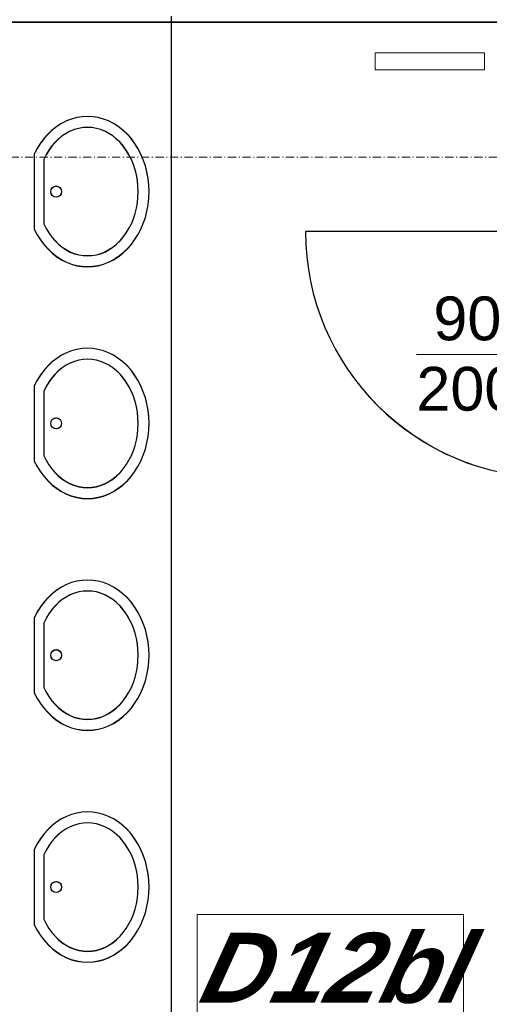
# Model space of a CAD drawing. Header units: millimetres. Extents: x -8642 to 28269, y -6609 to 3701.
# Tile 57 of 256: x 138 to 310, y -4373 to -4013. Entities that reach past the tile are written whole.
import ezdxf
from ezdxf.enums import TextEntityAlignment as Align

# ---------------------------------------------------------------- set-up
doc = ezdxf.new("R2010")
doc.units = ezdxf.units.MM
doc.header["$LTSCALE"] = 1000
doc.header["$MEASUREMENT"] = 0
for name, pattern in [('rzut 1 pietra$0$ArchiTECH.PC 5. Line Type', [0.0053, 0.003, -0.001, 0.0003, -0.001]), ('rzut 1 pietra$0$ArchiTECH.PC Solid Line Type', [0]), ('SUFIT_1 PIETRO$0$ArchiTECH.PC Solid Line Type', [0])]:
    doc.linetypes.add(name, pattern=pattern)
doc.layers.add('IS_ARCH', color=254, linetype='Continuous', lineweight=18)
doc.layers.add('SUFIT_1 PIETRO$0$INWENTARYZACJA', color=254, linetype='Continuous')
doc.layers.add('SUFIT_1 PIETRO$0$Kalka 1', color=254, linetype='Continuous')
doc.styles.add('rzut 1 pietra$0$ArchiTECHStyle1', font='arial.ttf', dxfattribs={"height": 0.16})
doc.styles.add('rzut 1 pietra$0$ArchiTECHStyle4', font='arialbi.ttf', dxfattribs={"oblique": 15, "height": 0.256})

msp = doc.modelspace()

# ---------------------------------------------------------------- linework, layer by layer
at = {"layer": 'IS_ARCH', "linetype": 'rzut 1 pietra$0$ArchiTECH.PC Solid Line Type'}
for p, q in [((193.27, -4011.72), (193.27, -4390.46)), ((-745.12, -4013.69), (728.45, -4013.83)), ((267.82, -4025.08), (267.82, -4031.38)), ((307.82, -4025.08), (267.82, -4025.08)), ((267.82, -4025.08), (267.82, -4031.38)), ((307.82, -4025.08), (267.82, -4025.08)), ((307.82, -4031.38), (307.82, -4025.08)), ((307.82, -4031.38), (307.82, -4025.08)), ((267.82, -4031.38), (307.82, -4031.38)), ((267.82, -4031.38), (307.82, -4031.38)), ((160.68, -4048.4), (158.74, -4048.71)), ((162.65, -4048.29), (160.68, -4048.4)), ((164.61, -4048.4), (162.65, -4048.29)), ((166.55, -4048.71), (164.61, -4048.4)), ((151.4, -4051.98), (149.74, -4053.27)), ((153.14, -4050.87), (151.4, -4051.98)), ((154.95, -4049.95), (153.14, -4050.87)), ((156.82, -4049.23), (154.95, -4049.95)), ((158.74, -4048.71), (156.82, -4049.23)), ((168.47, -4049.23), (166.55, -4048.71)), ((170.34, -4049.95), (168.47, -4049.23)), ((172.15, -4050.87), (170.34, -4049.95)), ((173.9, -4051.98), (172.15, -4050.87)), ((175.55, -4053.27), (173.9, -4051.98)), ((148.18, -4054.73), (146.74, -4056.35)), ((149.74, -4053.27), (148.18, -4054.73)), ((153.4, -4055.44), (152.03, -4056.54)), ((154.83, -4054.49), (153.4, -4055.44)), ((156.32, -4053.71), (154.83, -4054.49)), ((157.86, -4053.09), (156.32, -4053.71)), ((159.43, -4052.65), (157.86, -4053.09)), ((161.03, -4052.38), (159.43, -4052.65)), ((162.65, -4052.29), (161.03, -4052.38)), ((164.26, -4052.38), (162.65, -4052.29)), ((165.86, -4052.65), (164.26, -4052.38)), ((167.43, -4053.09), (165.86, -4052.65)), ((168.97, -4053.71), (167.43, -4053.09)), ((170.46, -4054.49), (168.97, -4053.71)), ((171.9, -4055.44), (170.46, -4054.49)), ((173.26, -4056.54), (171.9, -4055.44)), ((177.11, -4054.73), (175.55, -4053.27)), ((178.56, -4056.35), (177.11, -4054.73)), ((145.41, -4058.12), (144.21, -4060.02)), ((146.74, -4056.35), (145.41, -4058.12)), ((149.56, -4059.18), (148.47, -4060.69)), ((150.75, -4057.79), (149.56, -4059.18)), ((152.03, -4056.54), (150.75, -4057.79)), ((174.54, -4057.79), (173.26, -4056.54)), ((175.73, -4059.18), (174.54, -4057.79)), ((176.82, -4060.69), (175.73, -4059.18)), ((179.88, -4058.12), (178.56, -4056.35)), ((181.08, -4060.02), (179.88, -4058.12)), ((144.21, -4060.02), (143.16, -4062.04)), ((143.16, -4062.04), (143.16, -4089.54)), ((147.49, -4062.31), (146.62, -4064.04)), ((148.47, -4060.69), (147.49, -4062.31)), ((177.8, -4062.31), (176.82, -4060.69)), ((178.67, -4064.04), (177.8, -4062.31)), ((182.13, -4062.04), (181.08, -4060.02)), ((183.04, -4064.17), (182.13, -4062.04)), ((146.62, -4064.04), (146.62, -4087.54)), ((179.41, -4065.86), (178.67, -4064.04)), ((180.03, -4067.75), (179.41, -4065.86)), ((183.79, -4066.39), (183.04, -4064.17)), ((184.38, -4068.67), (183.79, -4066.39)), ((180.52, -4069.71), (180.03, -4067.75)), ((180.86, -4071.71), (180.52, -4069.71)), ((184.8, -4071.02), (184.38, -4068.67)), ((181.08, -4073.74), (180.86, -4071.71)), ((185.06, -4073.4), (184.8, -4071.02)), ((185.15, -4075.79), (185.06, -4073.4)), ((181.15, -4075.79), (181.08, -4073.74)), ((181.08, -4077.84), (181.15, -4075.79)), ((185.06, -4078.19), (185.15, -4075.79)), ((180.52, -4081.87), (180.86, -4079.87)), ((180.86, -4079.87), (181.08, -4077.84)), ((184.38, -4082.91), (184.8, -4080.57)), ((184.8, -4080.57), (185.06, -4078.19)), ((179.41, -4085.72), (180.03, -4083.83)), ((180.03, -4083.83), (180.52, -4081.87)), ((183.79, -4085.2), (184.38, -4082.91)), ((146.62, -4087.54), (147.49, -4089.27)), ((146.62, -4087.54), (146.62, -4087.54)), ((177.8, -4089.27), (178.67, -4087.54)), ((178.67, -4087.54), (179.41, -4085.72)), ((182.13, -4089.54), (183.04, -4087.41)), ((183.04, -4087.41), (183.79, -4085.2)), ((143.16, -4089.54), (144.21, -4091.57)), ((143.16, -4089.54), (143.16, -4089.54)), ((144.21, -4091.57), (145.41, -4093.47)), ((147.49, -4089.27), (148.47, -4090.9)), ((148.47, -4090.9), (149.56, -4092.41)), ((175.73, -4092.41), (176.82, -4090.9)), ((176.82, -4090.9), (177.8, -4089.27)), ((179.88, -4093.47), (181.08, -4091.57)), ((181.08, -4091.57), (182.13, -4089.54)), ((332.39, -4090.42), (242.39, -4090.42)), ((145.41, -4093.47), (146.74, -4095.24)), ((149.56, -4092.41), (150.75, -4093.79)), ((150.75, -4093.79), (152.03, -4095.04)), ((152.03, -4095.04), (153.4, -4096.14)), ((171.9, -4096.14), (173.26, -4095.04)), ((173.26, -4095.04), (174.54, -4093.79)), ((174.54, -4093.79), (175.73, -4092.41)), ((178.56, -4095.24), (179.88, -4093.47)), ((146.74, -4095.24), (148.18, -4096.86)), ((148.18, -4096.86), (149.74, -4098.32)), ((149.74, -4098.32), (151.4, -4099.61)), ((153.4, -4096.14), (154.83, -4097.09)), ((154.83, -4097.09), (156.32, -4097.87)), ((156.32, -4097.87), (157.86, -4098.49)), ((157.86, -4098.49), (159.43, -4098.94)), ((165.86, -4098.94), (167.43, -4098.49)), ((167.43, -4098.49), (168.97, -4097.87)), ((168.97, -4097.87), (170.46, -4097.09)), ((170.46, -4097.09), (171.9, -4096.14)), ((173.9, -4099.61), (175.55, -4098.32)), ((175.55, -4098.32), (177.11, -4096.86)), ((177.11, -4096.86), (178.56, -4095.24)), ((151.4, -4099.61), (153.14, -4100.72)), ((153.14, -4100.72), (154.95, -4101.63)), ((154.95, -4101.63), (156.82, -4102.36)), ((156.82, -4102.36), (158.74, -4102.87)), ((159.43, -4098.94), (161.03, -4099.2)), ((161.03, -4099.2), (162.65, -4099.29)), ((162.65, -4099.29), (164.26, -4099.2)), ((164.26, -4099.2), (165.86, -4098.94)), ((166.55, -4102.87), (168.47, -4102.36)), ((168.47, -4102.36), (170.34, -4101.63)), ((170.34, -4101.63), (172.15, -4100.72)), ((172.15, -4100.72), (173.9, -4099.61)), ((158.74, -4102.87), (160.68, -4103.19)), ((160.68, -4103.19), (162.65, -4103.29)), ((162.65, -4103.29), (164.61, -4103.19)), ((164.61, -4103.19), (166.55, -4102.87)), ((154.95, -4134.75), (153.14, -4135.67)), ((156.82, -4134.03), (154.95, -4134.75)), ((158.74, -4133.51), (156.82, -4134.03)), ((160.68, -4133.2), (158.74, -4133.51)), ((162.65, -4133.09), (160.68, -4133.2)), ((164.61, -4133.2), (162.65, -4133.09)), ((166.55, -4133.51), (164.61, -4133.2)), ((168.47, -4134.03), (166.55, -4133.51)), ((170.34, -4134.75), (168.47, -4134.03)), ((172.15, -4135.67), (170.34, -4134.75)), ((149.74, -4138.06), (148.18, -4139.53)), ((151.4, -4136.78), (149.74, -4138.06)), ((153.14, -4135.67), (151.4, -4136.78)), ((157.86, -4137.89), (156.32, -4138.51)), ((159.43, -4137.45), (157.86, -4137.89)), ((161.03, -4137.18), (159.43, -4137.45)), ((162.65, -4137.09), (161.03, -4137.18)), ((164.26, -4137.18), (162.65, -4137.09)), ((165.86, -4137.45), (164.26, -4137.18)), ((167.43, -4137.89), (165.86, -4137.45)), ((168.97, -4138.51), (167.43, -4137.89)), ((173.9, -4136.78), (172.15, -4135.67)), ((175.55, -4138.06), (173.9, -4136.78)), ((177.11, -4139.53), (175.55, -4138.06)), ((388.94, -4135.42), (282.94, -4135.42)), ((146.74, -4141.15), (145.41, -4142.91)), ((148.18, -4139.53), (146.74, -4141.15)), ((152.03, -4141.34), (150.75, -4142.59)), ((153.4, -4140.24), (152.03, -4141.34)), ((154.83, -4139.29), (153.4, -4140.24)), ((156.32, -4138.51), (154.83, -4139.29)), ((170.46, -4139.29), (168.97, -4138.51)), ((171.9, -4140.24), (170.46, -4139.29)), ((173.26, -4141.34), (171.9, -4140.24)), ((174.54, -4142.59), (173.26, -4141.34)), ((178.56, -4141.15), (177.11, -4139.53)), ((179.88, -4142.91), (178.56, -4141.15)), ((144.21, -4144.82), (143.16, -4146.84)), ((145.41, -4142.91), (144.21, -4144.82)), ((148.47, -4145.49), (147.49, -4147.11)), ((149.56, -4143.97), (148.47, -4145.49)), ((150.75, -4142.59), (149.56, -4143.97)), ((175.73, -4143.97), (174.54, -4142.59)), ((176.82, -4145.49), (175.73, -4143.97)), ((177.8, -4147.11), (176.82, -4145.49)), ((181.08, -4144.82), (179.88, -4142.91)), ((182.13, -4146.84), (181.08, -4144.82)), ((143.16, -4146.84), (143.16, -4174.34)), ((147.49, -4147.11), (146.62, -4148.84)), ((146.62, -4148.84), (146.62, -4172.34)), ((178.67, -4148.84), (177.8, -4147.11)), ((179.41, -4150.66), (178.67, -4148.84)), ((183.04, -4148.97), (182.13, -4146.84)), ((183.79, -4151.19), (183.04, -4148.97)), ((180.03, -4152.55), (179.41, -4150.66)), ((180.52, -4154.51), (180.03, -4152.55)), ((184.38, -4153.47), (183.79, -4151.19)), ((180.86, -4156.51), (180.52, -4154.51)), ((184.8, -4155.82), (184.38, -4153.47)), ((185.06, -4158.19), (184.8, -4155.82)), ((181.08, -4158.54), (180.86, -4156.51)), ((181.15, -4160.59), (181.08, -4158.54)), ((185.15, -4160.59), (185.06, -4158.19)), ((180.86, -4164.67), (181.08, -4162.64)), ((181.08, -4162.64), (181.15, -4160.59)), ((184.8, -4165.37), (185.06, -4162.99)), ((185.06, -4162.99), (185.15, -4160.59)), ((180.03, -4168.63), (180.52, -4166.67)), ((180.52, -4166.67), (180.86, -4164.67)), ((184.38, -4167.71), (184.8, -4165.37)), ((178.67, -4172.34), (179.41, -4170.52)), ((179.41, -4170.52), (180.03, -4168.63)), ((183.04, -4172.21), (183.79, -4170)), ((183.79, -4170), (184.38, -4167.71)), ((143.16, -4174.34), (144.21, -4176.36)), ((143.16, -4174.34), (143.16, -4174.34)), ((146.62, -4172.34), (147.49, -4174.07)), ((146.62, -4172.34), (146.62, -4172.34)), ((147.49, -4174.07), (148.47, -4175.7)), ((176.82, -4175.7), (177.8, -4174.07)), ((177.8, -4174.07), (178.67, -4172.34)), ((181.08, -4176.36), (182.13, -4174.34)), ((182.13, -4174.34), (183.04, -4172.21)), ((144.21, -4176.36), (145.41, -4178.27)), ((148.47, -4175.7), (149.56, -4177.21)), ((149.56, -4177.21), (150.75, -4178.59)), ((174.54, -4178.59), (175.73, -4177.21)), ((175.73, -4177.21), (176.82, -4175.7)), ((179.88, -4178.27), (181.08, -4176.36)), ((145.41, -4178.27), (146.74, -4180.04)), ((146.74, -4180.04), (148.18, -4181.66)), ((148.18, -4181.66), (149.74, -4183.12)), ((150.75, -4178.59), (152.03, -4179.84)), ((152.03, -4179.84), (153.4, -4180.94)), ((153.4, -4180.94), (154.83, -4181.89)), ((170.46, -4181.89), (171.9, -4180.94)), ((171.9, -4180.94), (173.26, -4179.84)), ((173.26, -4179.84), (174.54, -4178.59)), ((175.55, -4183.12), (177.11, -4181.66)), ((177.11, -4181.66), (178.56, -4180.04)), ((178.56, -4180.04), (179.88, -4178.27)), ((149.74, -4183.12), (151.4, -4184.41)), ((151.4, -4184.41), (153.14, -4185.52)), ((154.83, -4181.89), (156.32, -4182.67)), ((156.32, -4182.67), (157.86, -4183.29)), ((157.86, -4183.29), (159.43, -4183.73)), ((159.43, -4183.73), (161.03, -4184)), ((161.03, -4184), (162.65, -4184.09)), ((162.65, -4184.09), (164.26, -4184)), ((164.26, -4184), (165.86, -4183.73)), ((165.86, -4183.73), (167.43, -4183.29)), ((167.43, -4183.29), (168.97, -4182.67)), ((168.97, -4182.67), (170.46, -4181.89)), ((172.15, -4185.52), (173.9, -4184.41)), ((173.9, -4184.41), (175.55, -4183.12)), ((153.14, -4185.52), (154.95, -4186.43)), ((154.95, -4186.43), (156.82, -4187.15)), ((156.82, -4187.15), (158.74, -4187.67)), ((158.74, -4187.67), (160.68, -4187.99)), ((160.68, -4187.99), (162.65, -4188.09)), ((162.65, -4188.09), (164.61, -4187.99)), ((164.61, -4187.99), (166.55, -4187.67)), ((166.55, -4187.67), (168.47, -4187.15)), ((168.47, -4187.15), (170.34, -4186.43)), ((170.34, -4186.43), (172.15, -4185.52)), ((153.14, -4220.47), (151.4, -4221.58)), ((154.95, -4219.55), (153.14, -4220.47)), ((156.82, -4218.83), (154.95, -4219.55)), ((158.74, -4218.31), (156.82, -4218.83)), ((160.68, -4218), (158.74, -4218.31)), ((162.65, -4217.89), (160.68, -4218)), ((164.61, -4218), (162.65, -4217.89)), ((166.55, -4218.31), (164.61, -4218)), ((168.47, -4218.83), (166.55, -4218.31)), ((170.34, -4219.55), (168.47, -4218.83)), ((172.15, -4220.47), (170.34, -4219.55)), ((173.9, -4221.58), (172.15, -4220.47)), ((148.18, -4224.33), (146.74, -4225.95)), ((149.74, -4222.87), (148.18, -4224.33)), ((151.4, -4221.58), (149.74, -4222.87)), ((154.83, -4224.09), (153.4, -4225.04)), ((156.32, -4223.31), (154.83, -4224.09)), ((157.86, -4222.69), (156.32, -4223.31)), ((159.43, -4222.25), (157.86, -4222.69)), ((161.03, -4221.98), (159.43, -4222.25)), ((162.65, -4221.89), (161.03, -4221.98)), ((164.26, -4221.98), (162.65, -4221.89)), ((165.86, -4222.25), (164.26, -4221.98)), ((167.43, -4222.69), (165.86, -4222.25)), ((168.97, -4223.31), (167.43, -4222.69)), ((170.46, -4224.09), (168.97, -4223.31)), ((171.9, -4225.04), (170.46, -4224.09)), ((175.55, -4222.87), (173.9, -4221.58)), ((177.11, -4224.33), (175.55, -4222.87)), ((178.56, -4225.95), (177.11, -4224.33)), ((145.41, -4227.72), (144.21, -4229.62)), ((146.74, -4225.95), (145.41, -4227.72)), ((150.75, -4227.39), (149.56, -4228.78)), ((152.03, -4226.14), (150.75, -4227.39)), ((153.4, -4225.04), (152.03, -4226.14)), ((173.26, -4226.14), (171.9, -4225.04)), ((174.54, -4227.39), (173.26, -4226.14)), ((175.73, -4228.78), (174.54, -4227.39)), ((179.88, -4227.72), (178.56, -4225.95)), ((181.08, -4229.62), (179.88, -4227.72)), ((144.21, -4229.62), (143.16, -4231.64)), ((143.16, -4231.64), (143.16, -4259.14)), ((147.49, -4231.91), (146.62, -4233.64)), ((148.47, -4230.29), (147.49, -4231.91)), ((149.56, -4228.78), (148.47, -4230.29)), ((176.82, -4230.29), (175.73, -4228.78)), ((177.8, -4231.91), (176.82, -4230.29)), ((178.67, -4233.64), (177.8, -4231.91)), ((182.13, -4231.64), (181.08, -4229.62)), ((183.04, -4233.77), (182.13, -4231.64)), ((146.62, -4233.64), (146.62, -4257.14)), ((179.41, -4235.46), (178.67, -4233.64)), ((180.03, -4237.35), (179.41, -4235.46)), ((183.79, -4235.99), (183.04, -4233.77)), ((180.52, -4239.31), (180.03, -4237.35)), ((184.38, -4238.27), (183.79, -4235.99)), ((184.8, -4240.62), (184.38, -4238.27)), ((180.86, -4241.31), (180.52, -4239.31)), ((181.08, -4243.34), (180.86, -4241.31)), ((185.06, -4243), (184.8, -4240.62)), ((181.15, -4245.39), (181.08, -4243.34)), ((181.08, -4247.44), (181.15, -4245.39)), ((185.15, -4245.39), (185.06, -4243)), ((185.06, -4247.79), (185.15, -4245.39)), ((180.52, -4251.47), (180.86, -4249.47)), ((180.86, -4249.47), (181.08, -4247.44)), ((184.8, -4250.17), (185.06, -4247.79)), ((179.41, -4255.32), (180.03, -4253.43)), ((180.03, -4253.43), (180.52, -4251.47)), ((183.79, -4254.8), (184.38, -4252.51)), ((184.38, -4252.51), (184.8, -4250.17)), ((146.62, -4257.14), (147.49, -4258.87)), ((146.62, -4257.14), (146.62, -4257.14)), ((177.8, -4258.87), (178.67, -4257.14)), ((178.67, -4257.14), (179.41, -4255.32)), ((182.13, -4259.14), (183.04, -4257.01)), ((183.04, -4257.01), (183.79, -4254.8)), ((143.16, -4259.14), (144.21, -4261.17)), ((143.16, -4259.14), (143.16, -4259.14)), ((147.49, -4258.87), (148.47, -4260.5)), ((148.47, -4260.5), (149.56, -4262.01)), ((175.73, -4262.01), (176.82, -4260.5)), ((176.82, -4260.5), (177.8, -4258.87)), ((181.08, -4261.17), (182.13, -4259.14)), ((144.21, -4261.17), (145.41, -4263.07)), ((145.41, -4263.07), (146.74, -4264.84)), ((149.56, -4262.01), (150.75, -4263.39)), ((150.75, -4263.39), (152.03, -4264.64)), ((173.26, -4264.64), (174.54, -4263.39)), ((174.54, -4263.39), (175.73, -4262.01)), ((178.56, -4264.84), (179.88, -4263.07)), ((179.88, -4263.07), (181.08, -4261.17)), ((146.74, -4264.84), (148.18, -4266.46)), ((148.18, -4266.46), (149.74, -4267.92)), ((149.74, -4267.92), (151.4, -4269.21)), ((152.03, -4264.64), (153.4, -4265.74)), ((153.4, -4265.74), (154.83, -4266.69)), ((154.83, -4266.69), (156.32, -4267.47)), ((156.32, -4267.47), (157.86, -4268.09)), ((157.86, -4268.09), (159.43, -4268.54)), ((165.86, -4268.54), (167.43, -4268.09)), ((167.43, -4268.09), (168.97, -4267.47)), ((168.97, -4267.47), (170.46, -4266.69)), ((170.46, -4266.69), (171.9, -4265.74)), ((171.9, -4265.74), (173.26, -4264.64)), ((173.9, -4269.21), (175.55, -4267.92)), ((175.55, -4267.92), (177.11, -4266.46)), ((177.11, -4266.46), (178.56, -4264.84)), ((151.4, -4269.21), (153.14, -4270.32)), ((153.14, -4270.32), (154.95, -4271.23)), ((154.95, -4271.23), (156.82, -4271.96)), ((159.43, -4268.54), (161.03, -4268.8)), ((161.03, -4268.8), (162.65, -4268.89)), ((162.65, -4268.89), (164.26, -4268.8)), ((164.26, -4268.8), (165.86, -4268.54)), ((168.47, -4271.96), (170.34, -4271.23)), ((170.34, -4271.23), (172.15, -4270.32)), ((172.15, -4270.32), (173.9, -4269.21)), ((156.82, -4271.96), (158.74, -4272.47)), ((158.74, -4272.47), (160.68, -4272.79)), ((160.68, -4272.79), (162.65, -4272.89)), ((162.65, -4272.89), (164.61, -4272.79)), ((164.61, -4272.79), (166.55, -4272.47)), ((166.55, -4272.47), (168.47, -4271.96)), ((156.82, -4303.63), (154.95, -4304.35)), ((158.74, -4303.11), (156.82, -4303.63)), ((160.68, -4302.8), (158.74, -4303.11)), ((162.65, -4302.69), (160.68, -4302.8)), ((164.61, -4302.8), (162.65, -4302.69)), ((166.55, -4303.11), (164.61, -4302.8)), ((168.47, -4303.63), (166.55, -4303.11)), ((170.34, -4304.35), (168.47, -4303.63)), ((149.74, -4307.67), (148.18, -4309.13)), ((151.4, -4306.38), (149.74, -4307.67)), ((153.14, -4305.27), (151.4, -4306.38)), ((154.95, -4304.35), (153.14, -4305.27)), ((157.86, -4307.49), (156.32, -4308.11)), ((159.43, -4307.05), (157.86, -4307.49)), ((161.03, -4306.78), (159.43, -4307.05)), ((162.65, -4306.69), (161.03, -4306.78)), ((164.26, -4306.78), (162.65, -4306.69)), ((165.86, -4307.05), (164.26, -4306.78)), ((167.43, -4307.49), (165.86, -4307.05)), ((168.97, -4308.11), (167.43, -4307.49)), ((172.15, -4305.27), (170.34, -4304.35)), ((173.9, -4306.38), (172.15, -4305.27)), ((175.55, -4307.67), (173.9, -4306.38)), ((177.11, -4309.13), (175.55, -4307.67)), ((146.74, -4310.75), (145.41, -4312.52)), ((148.18, -4309.13), (146.74, -4310.75)), ((152.03, -4310.94), (150.75, -4312.19)), ((153.4, -4309.84), (152.03, -4310.94)), ((154.83, -4308.89), (153.4, -4309.84)), ((156.32, -4308.11), (154.83, -4308.89)), ((170.46, -4308.89), (168.97, -4308.11)), ((171.9, -4309.84), (170.46, -4308.89)), ((173.26, -4310.94), (171.9, -4309.84)), ((174.54, -4312.19), (173.26, -4310.94)), ((178.56, -4310.75), (177.11, -4309.13)), ((179.88, -4312.52), (178.56, -4310.75)), ((144.21, -4314.42), (143.16, -4316.44)), ((145.41, -4312.52), (144.21, -4314.42)), ((149.56, -4313.58), (148.47, -4315.09)), ((150.75, -4312.19), (149.56, -4313.58)), ((175.73, -4313.58), (174.54, -4312.19)), ((176.82, -4315.09), (175.73, -4313.58)), ((181.08, -4314.42), (179.88, -4312.52)), ((182.13, -4316.44), (181.08, -4314.42)), ((143.16, -4316.44), (143.16, -4343.94)), ((147.49, -4316.71), (146.62, -4318.44)), ((146.62, -4318.44), (146.62, -4341.94)), ((148.47, -4315.09), (147.49, -4316.71)), ((177.8, -4316.71), (176.82, -4315.09)), ((178.67, -4318.44), (177.8, -4316.71)), ((179.41, -4320.26), (178.67, -4318.44)), ((183.04, -4318.57), (182.13, -4316.44)), ((180.03, -4322.15), (179.41, -4320.26)), ((183.79, -4320.79), (183.04, -4318.57)), ((184.38, -4323.07), (183.79, -4320.79)), ((180.52, -4324.11), (180.03, -4322.15)), ((180.86, -4326.11), (180.52, -4324.11)), ((184.8, -4325.42), (184.38, -4323.07)), ((185.06, -4327.8), (184.8, -4325.42)), ((181.08, -4328.14), (180.86, -4326.11)), ((181.15, -4330.19), (181.08, -4328.14)), ((185.15, -4330.19), (185.06, -4327.8)), ((180.86, -4334.27), (181.08, -4332.24)), ((181.08, -4332.24), (181.15, -4330.19)), ((184.8, -4334.97), (185.06, -4332.59)), ((185.06, -4332.59), (185.15, -4330.19)), ((180.03, -4338.23), (180.52, -4336.27)), ((180.52, -4336.27), (180.86, -4334.27)), ((184.38, -4337.31), (184.8, -4334.97)), ((178.67, -4341.94), (179.41, -4340.12)), ((179.41, -4340.12), (180.03, -4338.23)), ((183.04, -4341.81), (183.79, -4339.6)), ((183.79, -4339.6), (184.38, -4337.31)), ((146.62, -4341.94), (147.49, -4343.67)), ((146.62, -4341.94), (146.62, -4341.94)), ((147.49, -4343.67), (148.47, -4345.3)), ((176.82, -4345.3), (177.8, -4343.67)), ((177.8, -4343.67), (178.67, -4341.94)), ((182.13, -4343.94), (183.04, -4341.81)), ((202.69, -4380.29), (202.69, -4340.29)), ((202.69, -4340.29), (300.21, -4340.29)), ((300.21, -4340.29), (300.21, -4380.29)), ((143.16, -4343.94), (144.21, -4345.97)), ((143.16, -4343.94), (143.16, -4343.94)), ((144.21, -4345.97), (145.41, -4347.87)), ((148.47, -4345.3), (149.56, -4346.81)), ((149.56, -4346.81), (150.75, -4348.19)), ((174.54, -4348.19), (175.73, -4346.81)), ((175.73, -4346.81), (176.82, -4345.3)), ((179.88, -4347.87), (181.08, -4345.97)), ((181.08, -4345.97), (182.13, -4343.94)), ((145.41, -4347.87), (146.74, -4349.64)), ((146.74, -4349.64), (148.18, -4351.26)), ((150.75, -4348.19), (152.03, -4349.44)), ((152.03, -4349.44), (153.4, -4350.54)), ((153.4, -4350.54), (154.83, -4351.49)), ((170.46, -4351.49), (171.9, -4350.54)), ((171.9, -4350.54), (173.26, -4349.44)), ((173.26, -4349.44), (174.54, -4348.19)), ((177.11, -4351.26), (178.56, -4349.64)), ((178.56, -4349.64), (179.88, -4347.87)), ((148.18, -4351.26), (149.74, -4352.72)), ((149.74, -4352.72), (151.4, -4354.01)), ((151.4, -4354.01), (153.14, -4355.12)), ((154.83, -4351.49), (156.32, -4352.27)), ((156.32, -4352.27), (157.86, -4352.89)), ((157.86, -4352.89), (159.43, -4353.34)), ((159.43, -4353.34), (161.03, -4353.6)), ((161.03, -4353.6), (162.65, -4353.69)), ((162.65, -4353.69), (164.26, -4353.6)), ((164.26, -4353.6), (165.86, -4353.34)), ((165.86, -4353.34), (167.43, -4352.89)), ((167.43, -4352.89), (168.97, -4352.27)), ((168.97, -4352.27), (170.46, -4351.49)), ((172.15, -4355.12), (173.9, -4354.01)), ((173.9, -4354.01), (175.55, -4352.72)), ((175.55, -4352.72), (177.11, -4351.26)), ((153.14, -4355.12), (154.95, -4356.03)), ((154.95, -4356.03), (156.82, -4356.76)), ((156.82, -4356.76), (158.74, -4357.27)), ((158.74, -4357.27), (160.68, -4357.59)), ((160.68, -4357.59), (162.65, -4357.69)), ((162.65, -4357.69), (164.61, -4357.59)), ((164.61, -4357.59), (166.55, -4357.27)), ((166.55, -4357.27), (168.47, -4356.76)), ((168.47, -4356.76), (170.34, -4356.03)), ((170.34, -4356.03), (172.15, -4355.12))]:
    msp.add_line(p, q, dxfattribs=at)
at = {"layer": 'IS_ARCH', "linetype": 'rzut 1 pietra$0$ArchiTECH.PC 5. Line Type'}
for q in [(2865.34, -4063.51), (8802.36, -4064.08)]:
    msp.add_line((-3575.49, -4062.89), q, dxfattribs=at)
at = {"layer": 'IS_ARCH', "linetype": 'rzut 1 pietra$0$ArchiTECH.PC Solid Line Type'}
for centre in [(151.16, -4075.79), (151.16, -4160.59), (151.16, -4245.39), (151.16, -4330.19)]:
    msp.add_circle(centre, 2, dxfattribs=at)
msp.add_arc((332.39, -4090.42), 90, 180, 270, dxfattribs=at)
at = {"layer": 'SUFIT_1 PIETRO$0$INWENTARYZACJA', "linetype": 'SUFIT_1 PIETRO$0$ArchiTECH.PC Solid Line Type'}
for p, q in [((162.65, -4048.38), (160.68, -4048.48)), ((164.61, -4048.48), (162.65, -4048.38)), ((153.14, -4050.95), (151.4, -4052.06)), ((154.95, -4050.03), (153.14, -4050.95)), ((156.82, -4049.31), (154.95, -4050.03)), ((158.74, -4048.79), (156.82, -4049.31)), ((160.68, -4048.48), (158.74, -4048.79)), ((166.55, -4048.79), (164.61, -4048.48)), ((168.47, -4049.31), (166.55, -4048.79)), ((170.34, -4050.03), (168.47, -4049.31)), ((172.15, -4050.95), (170.34, -4050.03)), ((173.9, -4052.06), (172.15, -4050.95)), ((148.18, -4054.81), (146.74, -4056.43)), ((149.74, -4053.35), (148.18, -4054.81)), ((151.4, -4052.06), (149.74, -4053.35)), ((153.4, -4055.52), (152.03, -4056.63)), ((154.83, -4054.58), (153.4, -4055.52)), ((156.32, -4053.79), (154.83, -4054.58)), ((157.86, -4053.18), (156.32, -4053.79)), ((159.43, -4052.73), (157.86, -4053.18)), ((161.03, -4052.47), (159.43, -4052.73)), ((162.65, -4052.38), (161.03, -4052.47)), ((164.26, -4052.47), (162.65, -4052.38)), ((165.86, -4052.73), (164.26, -4052.47)), ((167.43, -4053.18), (165.86, -4052.73)), ((168.97, -4053.79), (167.43, -4053.18)), ((170.46, -4054.58), (168.97, -4053.79)), ((171.9, -4055.52), (170.46, -4054.58)), ((173.26, -4056.63), (171.9, -4055.52)), ((175.55, -4053.35), (173.9, -4052.06)), ((177.11, -4054.81), (175.55, -4053.35)), ((178.56, -4056.43), (177.11, -4054.81)), ((145.41, -4058.2), (144.21, -4060.1)), ((146.74, -4056.43), (145.41, -4058.2)), ((150.75, -4057.87), (149.56, -4059.26)), ((152.03, -4056.63), (150.75, -4057.87)), ((174.54, -4057.87), (173.26, -4056.63)), ((175.73, -4059.26), (174.54, -4057.87)), ((179.88, -4058.2), (178.56, -4056.43)), ((181.08, -4060.1), (179.88, -4058.2)), ((144.21, -4060.1), (143.16, -4062.13)), ((143.16, -4062.13), (143.16, -4089.63)), ((147.49, -4062.4), (146.62, -4064.13)), ((148.47, -4060.77), (147.49, -4062.4)), ((149.56, -4059.26), (148.47, -4060.77)), ((176.82, -4060.77), (175.73, -4059.26)), ((177.8, -4062.4), (176.82, -4060.77)), ((178.67, -4064.13), (177.8, -4062.4)), ((182.13, -4062.13), (181.08, -4060.1)), ((183.04, -4064.25), (182.13, -4062.13)), ((146.62, -4064.13), (146.62, -4087.63)), ((179.41, -4065.94), (178.67, -4064.13)), ((180.03, -4067.84), (179.41, -4065.94)), ((183.79, -4066.47), (183.04, -4064.25)), ((180.52, -4069.79), (180.03, -4067.84)), ((180.86, -4071.8), (180.52, -4069.79)), ((184.38, -4068.76), (183.79, -4066.47)), ((184.8, -4071.1), (184.38, -4068.76)), ((181.08, -4073.83), (180.86, -4071.8)), ((185.06, -4073.48), (184.8, -4071.1)), ((185.15, -4075.88), (185.06, -4073.48)), ((181.15, -4075.88), (181.08, -4073.83)), ((181.08, -4077.92), (181.15, -4075.88)), ((185.06, -4078.27), (185.15, -4075.88)), ((180.52, -4081.96), (180.86, -4079.96)), ((180.86, -4079.96), (181.08, -4077.92)), ((184.38, -4082.99), (184.8, -4080.65)), ((184.8, -4080.65), (185.06, -4078.27)), ((179.41, -4085.81), (180.03, -4083.91)), ((180.03, -4083.91), (180.52, -4081.96)), ((183.79, -4085.28), (184.38, -4082.99)), ((146.62, -4087.63), (147.49, -4089.35)), ((146.62, -4087.63), (146.62, -4087.63)), ((177.8, -4089.35), (178.67, -4087.63)), ((178.67, -4087.63), (179.41, -4085.81)), ((182.13, -4089.63), (183.04, -4087.5)), ((183.04, -4087.5), (183.79, -4085.28)), ((143.16, -4089.63), (144.21, -4091.65)), ((143.16, -4089.63), (143.16, -4089.63)), ((147.49, -4089.35), (148.47, -4090.98)), ((148.47, -4090.98), (149.56, -4092.49)), ((175.73, -4092.49), (176.82, -4090.98)), ((176.82, -4090.98), (177.8, -4089.35)), ((181.08, -4091.65), (182.13, -4089.63)), ((332.39, -4090.5), (242.39, -4090.5)), ((144.21, -4091.65), (145.41, -4093.55)), ((145.41, -4093.55), (146.74, -4095.32)), ((149.56, -4092.49), (150.75, -4093.88)), ((150.75, -4093.88), (152.03, -4095.13)), ((152.03, -4095.13), (153.4, -4096.23)), ((171.9, -4096.23), (173.26, -4095.13)), ((173.26, -4095.13), (174.54, -4093.88)), ((174.54, -4093.88), (175.73, -4092.49)), ((178.56, -4095.32), (179.88, -4093.55)), ((179.88, -4093.55), (181.08, -4091.65)), ((146.74, -4095.32), (148.18, -4096.94)), ((148.18, -4096.94), (149.74, -4098.4)), ((149.74, -4098.4), (151.4, -4099.69)), ((153.4, -4096.23), (154.83, -4097.17)), ((154.83, -4097.17), (156.32, -4097.96)), ((156.32, -4097.96), (157.86, -4098.58)), ((157.86, -4098.58), (159.43, -4099.02)), ((165.86, -4099.02), (167.43, -4098.58)), ((167.43, -4098.58), (168.97, -4097.96)), ((168.97, -4097.96), (170.46, -4097.17)), ((170.46, -4097.17), (171.9, -4096.23)), ((173.9, -4099.69), (175.55, -4098.4)), ((175.55, -4098.4), (177.11, -4096.94)), ((177.11, -4096.94), (178.56, -4095.32)), ((151.4, -4099.69), (153.14, -4100.8)), ((153.14, -4100.8), (154.95, -4101.72)), ((154.95, -4101.72), (156.82, -4102.44)), ((159.43, -4099.02), (161.03, -4099.29)), ((161.03, -4099.29), (162.65, -4099.38)), ((162.65, -4099.38), (164.26, -4099.29)), ((164.26, -4099.29), (165.86, -4099.02)), ((168.47, -4102.44), (170.34, -4101.72)), ((170.34, -4101.72), (172.15, -4100.8)), ((172.15, -4100.8), (173.9, -4099.69)), ((156.82, -4102.44), (158.74, -4102.96)), ((158.74, -4102.96), (160.68, -4103.27)), ((160.68, -4103.27), (162.65, -4103.38)), ((162.65, -4103.38), (164.61, -4103.27)), ((164.61, -4103.27), (166.55, -4102.96)), ((166.55, -4102.96), (168.47, -4102.44)), ((154.95, -4134.83), (153.14, -4135.75)), ((156.82, -4134.11), (154.95, -4134.83)), ((158.74, -4133.59), (156.82, -4134.11)), ((160.68, -4133.28), (158.74, -4133.59)), ((162.65, -4133.18), (160.68, -4133.28)), ((164.61, -4133.28), (162.65, -4133.18)), ((166.55, -4133.59), (164.61, -4133.28)), ((168.47, -4134.11), (166.55, -4133.59)), ((170.34, -4134.83), (168.47, -4134.11)), ((172.15, -4135.75), (170.34, -4134.83)), ((149.74, -4138.15), (148.18, -4139.61)), ((151.4, -4136.86), (149.74, -4138.15)), ((153.14, -4135.75), (151.4, -4136.86)), ((157.86, -4137.98), (156.32, -4138.59)), ((159.43, -4137.53), (157.86, -4137.98)), ((161.03, -4137.26), (159.43, -4137.53)), ((162.65, -4137.18), (161.03, -4137.26)), ((164.26, -4137.26), (162.65, -4137.18)), ((165.86, -4137.53), (164.26, -4137.26)), ((167.43, -4137.98), (165.86, -4137.53)), ((168.97, -4138.59), (167.43, -4137.98)), ((173.9, -4136.86), (172.15, -4135.75)), ((175.55, -4138.15), (173.9, -4136.86)), ((177.11, -4139.61), (175.55, -4138.15)), ((146.74, -4141.23), (145.41, -4143)), ((148.18, -4139.61), (146.74, -4141.23)), ((152.03, -4141.43), (150.75, -4142.67)), ((153.4, -4140.32), (152.03, -4141.43)), ((154.83, -4139.38), (153.4, -4140.32)), ((156.32, -4138.59), (154.83, -4139.38)), ((170.46, -4139.38), (168.97, -4138.59)), ((171.9, -4140.32), (170.46, -4139.38)), ((173.26, -4141.43), (171.9, -4140.32)), ((174.54, -4142.67), (173.26, -4141.43)), ((178.56, -4141.23), (177.11, -4139.61)), ((179.88, -4143), (178.56, -4141.23)), ((144.21, -4144.9), (143.16, -4146.93)), ((145.41, -4143), (144.21, -4144.9)), ((148.47, -4145.57), (147.49, -4147.2)), ((149.56, -4144.06), (148.47, -4145.57)), ((150.75, -4142.67), (149.56, -4144.06)), ((175.73, -4144.06), (174.54, -4142.67)), ((176.82, -4145.57), (175.73, -4144.06)), ((177.8, -4147.2), (176.82, -4145.57)), ((181.08, -4144.9), (179.88, -4143)), ((182.13, -4146.93), (181.08, -4144.9)), ((143.16, -4146.93), (143.16, -4174.43)), ((147.49, -4147.2), (146.62, -4148.93)), ((146.62, -4148.93), (146.62, -4172.43)), ((178.67, -4148.93), (177.8, -4147.2)), ((179.41, -4150.74), (178.67, -4148.93)), ((183.04, -4149.05), (182.13, -4146.93)), ((183.79, -4151.27), (183.04, -4149.05)), ((180.03, -4152.64), (179.41, -4150.74)), ((180.52, -4154.59), (180.03, -4152.64)), ((184.38, -4153.56), (183.79, -4151.27)), ((180.86, -4156.59), (180.52, -4154.59)), ((184.8, -4155.9), (184.38, -4153.56)), ((185.06, -4158.28), (184.8, -4155.9)), ((181.08, -4158.63), (180.86, -4156.59)), ((181.15, -4160.68), (181.08, -4158.63)), ((185.15, -4160.68), (185.06, -4158.28)), ((180.86, -4164.76), (181.08, -4162.72)), ((181.08, -4162.72), (181.15, -4160.68)), ((184.8, -4165.45), (185.06, -4163.07)), ((185.06, -4163.07), (185.15, -4160.68)), ((180.03, -4168.71), (180.52, -4166.76)), ((180.52, -4166.76), (180.86, -4164.76)), ((184.38, -4167.79), (184.8, -4165.45)), ((178.67, -4172.43), (179.41, -4170.61)), ((179.41, -4170.61), (180.03, -4168.71)), ((183.04, -4172.3), (183.79, -4170.08)), ((183.79, -4170.08), (184.38, -4167.79)), ((143.16, -4174.43), (144.21, -4176.45)), ((143.16, -4174.43), (143.16, -4174.43)), ((146.62, -4172.43), (147.49, -4174.15)), ((146.62, -4172.43), (146.62, -4172.43)), ((147.49, -4174.15), (148.47, -4175.78)), ((176.82, -4175.78), (177.8, -4174.15)), ((177.8, -4174.15), (178.67, -4172.43)), ((181.08, -4176.45), (182.13, -4174.43)), ((182.13, -4174.43), (183.04, -4172.3)), ((144.21, -4176.45), (145.41, -4178.35)), ((148.47, -4175.78), (149.56, -4177.29)), ((149.56, -4177.29), (150.75, -4178.68)), ((174.54, -4178.68), (175.73, -4177.29)), ((175.73, -4177.29), (176.82, -4175.78)), ((179.88, -4178.35), (181.08, -4176.45)), ((145.41, -4178.35), (146.74, -4180.12)), ((146.74, -4180.12), (148.18, -4181.74)), ((150.75, -4178.68), (152.03, -4179.93)), ((152.03, -4179.93), (153.4, -4181.03)), ((153.4, -4181.03), (154.83, -4181.97)), ((170.46, -4181.97), (171.9, -4181.03)), ((171.9, -4181.03), (173.26, -4179.93)), ((173.26, -4179.93), (174.54, -4178.68)), ((177.11, -4181.74), (178.56, -4180.12)), ((178.56, -4180.12), (179.88, -4178.35)), ((148.18, -4181.74), (149.74, -4183.2)), ((149.74, -4183.2), (151.4, -4184.49)), ((151.4, -4184.49), (153.14, -4185.6)), ((154.83, -4181.97), (156.32, -4182.76)), ((156.32, -4182.76), (157.86, -4183.37)), ((157.86, -4183.37), (159.43, -4183.82)), ((159.43, -4183.82), (161.03, -4184.09)), ((161.03, -4184.09), (162.65, -4184.18)), ((162.65, -4184.18), (164.26, -4184.09)), ((164.26, -4184.09), (165.86, -4183.82)), ((165.86, -4183.82), (167.43, -4183.37)), ((167.43, -4183.37), (168.97, -4182.76)), ((168.97, -4182.76), (170.46, -4181.97)), ((172.15, -4185.6), (173.9, -4184.49)), ((173.9, -4184.49), (175.55, -4183.2)), ((175.55, -4183.2), (177.11, -4181.74)), ((153.14, -4185.6), (154.95, -4186.52)), ((154.95, -4186.52), (156.82, -4187.24)), ((156.82, -4187.24), (158.74, -4187.76)), ((158.74, -4187.76), (160.68, -4188.07)), ((160.68, -4188.07), (162.65, -4188.18)), ((162.65, -4188.18), (164.61, -4188.07)), ((164.61, -4188.07), (166.55, -4187.76)), ((166.55, -4187.76), (168.47, -4187.24)), ((168.47, -4187.24), (170.34, -4186.52)), ((170.34, -4186.52), (172.15, -4185.6)), ((153.14, -4220.55), (151.4, -4221.66)), ((154.95, -4219.63), (153.14, -4220.55)), ((156.82, -4218.91), (154.95, -4219.63)), ((158.74, -4218.39), (156.82, -4218.91)), ((160.68, -4218.08), (158.74, -4218.39)), ((162.65, -4217.98), (160.68, -4218.08)), ((164.61, -4218.08), (162.65, -4217.98)), ((166.55, -4218.39), (164.61, -4218.08)), ((168.47, -4218.91), (166.55, -4218.39)), ((170.34, -4219.63), (168.47, -4218.91)), ((172.15, -4220.55), (170.34, -4219.63)), ((173.9, -4221.66), (172.15, -4220.55)), ((148.18, -4224.41), (146.74, -4226.03)), ((149.74, -4222.95), (148.18, -4224.41)), ((151.4, -4221.66), (149.74, -4222.95)), ((154.83, -4224.18), (153.4, -4225.12)), ((156.32, -4223.39), (154.83, -4224.18)), ((157.86, -4222.78), (156.32, -4223.39)), ((159.43, -4222.33), (157.86, -4222.78)), ((161.03, -4222.07), (159.43, -4222.33)), ((162.65, -4221.98), (161.03, -4222.07)), ((164.26, -4222.07), (162.65, -4221.98)), ((165.86, -4222.33), (164.26, -4222.07)), ((167.43, -4222.78), (165.86, -4222.33)), ((168.97, -4223.39), (167.43, -4222.78)), ((170.46, -4224.18), (168.97, -4223.39)), ((171.9, -4225.12), (170.46, -4224.18)), ((175.55, -4222.95), (173.9, -4221.66)), ((177.11, -4224.41), (175.55, -4222.95)), ((178.56, -4226.03), (177.11, -4224.41)), ((145.41, -4227.8), (144.21, -4229.7)), ((146.74, -4226.03), (145.41, -4227.8)), ((150.75, -4227.47), (149.56, -4228.86)), ((152.03, -4226.23), (150.75, -4227.47)), ((153.4, -4225.12), (152.03, -4226.23)), ((173.26, -4226.23), (171.9, -4225.12)), ((174.54, -4227.47), (173.26, -4226.23)), ((175.73, -4228.86), (174.54, -4227.47)), ((179.88, -4227.8), (178.56, -4226.03)), ((181.08, -4229.7), (179.88, -4227.8)), ((144.21, -4229.7), (143.16, -4231.73)), ((143.16, -4231.73), (143.16, -4259.23)), ((147.49, -4232), (146.62, -4233.73)), ((148.47, -4230.37), (147.49, -4232)), ((149.56, -4228.86), (148.47, -4230.37)), ((176.82, -4230.37), (175.73, -4228.86)), ((177.8, -4232), (176.82, -4230.37)), ((178.67, -4233.73), (177.8, -4232)), ((182.13, -4231.73), (181.08, -4229.7)), ((183.04, -4233.85), (182.13, -4231.73)), ((146.62, -4233.73), (146.62, -4257.23)), ((179.41, -4235.54), (178.67, -4233.73)), ((180.03, -4237.44), (179.41, -4235.54)), ((183.79, -4236.07), (183.04, -4233.85)), ((180.52, -4239.39), (180.03, -4237.44)), ((184.38, -4238.36), (183.79, -4236.07)), ((184.8, -4240.7), (184.38, -4238.36)), ((180.86, -4241.4), (180.52, -4239.39)), ((181.08, -4243.43), (180.86, -4241.4)), ((185.06, -4243.08), (184.8, -4240.7)), ((181.15, -4245.48), (181.08, -4243.43)), ((181.08, -4247.52), (181.15, -4245.48)), ((185.15, -4245.48), (185.06, -4243.08)), ((185.06, -4247.87), (185.15, -4245.48)), ((180.52, -4251.56), (180.86, -4249.56)), ((180.86, -4249.56), (181.08, -4247.52)), ((184.8, -4250.25), (185.06, -4247.87)), ((179.41, -4255.41), (180.03, -4253.51)), ((180.03, -4253.51), (180.52, -4251.56)), ((183.79, -4254.88), (184.38, -4252.59)), ((184.38, -4252.59), (184.8, -4250.25)), ((146.62, -4257.23), (147.49, -4258.96)), ((146.62, -4257.23), (146.62, -4257.23)), ((177.8, -4258.96), (178.67, -4257.23)), ((178.67, -4257.23), (179.41, -4255.41)), ((182.13, -4259.23), (183.04, -4257.1)), ((183.04, -4257.1), (183.79, -4254.88)), ((143.16, -4259.23), (144.21, -4261.25)), ((143.16, -4259.23), (143.16, -4259.23)), ((147.49, -4258.96), (148.47, -4260.58)), ((148.47, -4260.58), (149.56, -4262.09)), ((175.73, -4262.09), (176.82, -4260.58)), ((176.82, -4260.58), (177.8, -4258.96)), ((181.08, -4261.25), (182.13, -4259.23)), ((144.21, -4261.25), (145.41, -4263.15)), ((145.41, -4263.15), (146.74, -4264.92)), ((149.56, -4262.09), (150.75, -4263.48)), ((150.75, -4263.48), (152.03, -4264.73)), ((173.26, -4264.73), (174.54, -4263.48)), ((174.54, -4263.48), (175.73, -4262.09)), ((178.56, -4264.92), (179.88, -4263.15)), ((179.88, -4263.15), (181.08, -4261.25)), ((146.74, -4264.92), (148.18, -4266.54)), ((148.18, -4266.54), (149.74, -4268)), ((149.74, -4268), (151.4, -4269.29)), ((152.03, -4264.73), (153.4, -4265.83)), ((153.4, -4265.83), (154.83, -4266.77)), ((154.83, -4266.77), (156.32, -4267.56)), ((156.32, -4267.56), (157.86, -4268.18)), ((167.43, -4268.18), (168.97, -4267.56)), ((168.97, -4267.56), (170.46, -4266.77)), ((170.46, -4266.77), (171.9, -4265.83)), ((171.9, -4265.83), (173.26, -4264.73)), ((173.9, -4269.29), (175.55, -4268)), ((175.55, -4268), (177.11, -4266.54)), ((177.11, -4266.54), (178.56, -4264.92)), ((151.4, -4269.29), (153.14, -4270.4)), ((153.14, -4270.4), (154.95, -4271.32)), ((154.95, -4271.32), (156.82, -4272.04)), ((157.86, -4268.18), (159.43, -4268.62)), ((159.43, -4268.62), (161.03, -4268.89)), ((161.03, -4268.89), (162.65, -4268.98)), ((162.65, -4268.98), (164.26, -4268.89)), ((164.26, -4268.89), (165.86, -4268.62)), ((165.86, -4268.62), (167.43, -4268.18)), ((168.47, -4272.04), (170.34, -4271.32)), ((170.34, -4271.32), (172.15, -4270.4)), ((172.15, -4270.4), (173.9, -4269.29)), ((156.82, -4272.04), (158.74, -4272.56)), ((158.74, -4272.56), (160.68, -4272.87)), ((160.68, -4272.87), (162.65, -4272.98)), ((162.65, -4272.98), (164.61, -4272.87)), ((164.61, -4272.87), (166.55, -4272.56)), ((166.55, -4272.56), (168.47, -4272.04)), ((156.82, -4303.71), (154.95, -4304.43)), ((158.74, -4303.19), (156.82, -4303.71)), ((160.68, -4302.88), (158.74, -4303.19)), ((162.65, -4302.78), (160.68, -4302.88)), ((164.61, -4302.88), (162.65, -4302.78)), ((166.55, -4303.19), (164.61, -4302.88)), ((168.47, -4303.71), (166.55, -4303.19)), ((170.34, -4304.43), (168.47, -4303.71)), ((151.4, -4306.46), (149.74, -4307.75)), ((153.14, -4305.35), (151.4, -4306.46)), ((154.95, -4304.43), (153.14, -4305.35)), ((157.86, -4307.58), (156.32, -4308.19)), ((159.43, -4307.13), (157.86, -4307.58)), ((161.03, -4306.87), (159.43, -4307.13)), ((162.65, -4306.78), (161.03, -4306.87)), ((164.26, -4306.87), (162.65, -4306.78)), ((165.86, -4307.13), (164.26, -4306.87)), ((167.43, -4307.58), (165.86, -4307.13)), ((168.97, -4308.19), (167.43, -4307.58)), ((172.15, -4305.35), (170.34, -4304.43)), ((173.9, -4306.46), (172.15, -4305.35)), ((175.55, -4307.75), (173.9, -4306.46)), ((146.74, -4310.83), (145.41, -4312.6)), ((148.18, -4309.21), (146.74, -4310.83)), ((149.74, -4307.75), (148.18, -4309.21)), ((152.03, -4311.03), (150.75, -4312.27)), ((153.4, -4309.92), (152.03, -4311.03)), ((154.83, -4308.98), (153.4, -4309.92)), ((156.32, -4308.19), (154.83, -4308.98)), ((170.46, -4308.98), (168.97, -4308.19)), ((171.9, -4309.92), (170.46, -4308.98)), ((173.26, -4311.03), (171.9, -4309.92)), ((174.54, -4312.27), (173.26, -4311.03)), ((177.11, -4309.21), (175.55, -4307.75)), ((178.56, -4310.83), (177.11, -4309.21)), ((179.88, -4312.6), (178.56, -4310.83)), ((144.21, -4314.5), (143.16, -4316.53)), ((145.41, -4312.6), (144.21, -4314.5)), ((149.56, -4313.66), (148.47, -4315.17)), ((150.75, -4312.27), (149.56, -4313.66)), ((175.73, -4313.66), (174.54, -4312.27)), ((176.82, -4315.17), (175.73, -4313.66)), ((181.08, -4314.5), (179.88, -4312.6)), ((182.13, -4316.53), (181.08, -4314.5)), ((143.16, -4316.53), (143.16, -4344.03)), ((147.49, -4316.8), (146.62, -4318.53)), ((146.62, -4318.53), (146.62, -4342.03)), ((148.47, -4315.17), (147.49, -4316.8)), ((177.8, -4316.8), (176.82, -4315.17)), ((178.67, -4318.53), (177.8, -4316.8)), ((179.41, -4320.34), (178.67, -4318.53)), ((183.04, -4318.65), (182.13, -4316.53)), ((180.03, -4322.24), (179.41, -4320.34)), ((183.79, -4320.87), (183.04, -4318.65)), ((184.38, -4323.16), (183.79, -4320.87)), ((180.52, -4324.19), (180.03, -4322.24)), ((180.86, -4326.2), (180.52, -4324.19)), ((184.8, -4325.5), (184.38, -4323.16)), ((185.06, -4327.88), (184.8, -4325.5)), ((181.08, -4328.23), (180.86, -4326.2)), ((181.15, -4330.28), (181.08, -4328.23)), ((185.15, -4330.28), (185.06, -4327.88)), ((180.86, -4334.36), (181.08, -4332.32)), ((181.08, -4332.32), (181.15, -4330.28)), ((184.8, -4335.05), (185.06, -4332.67)), ((185.06, -4332.67), (185.15, -4330.28)), ((180.03, -4338.31), (180.52, -4336.36)), ((180.52, -4336.36), (180.86, -4334.36)), ((184.38, -4337.39), (184.8, -4335.05)), ((179.41, -4340.21), (180.03, -4338.31)), ((183.04, -4341.9), (183.79, -4339.68)), ((183.79, -4339.68), (184.38, -4337.39)), ((146.62, -4342.03), (147.49, -4343.76)), ((146.62, -4342.03), (146.62, -4342.03)), ((177.8, -4343.76), (178.67, -4342.03)), ((178.67, -4342.03), (179.41, -4340.21)), ((182.13, -4344.03), (183.04, -4341.9)), ((143.16, -4344.03), (144.21, -4346.05)), ((143.16, -4344.03), (143.16, -4344.03)), ((144.21, -4346.05), (145.41, -4347.95)), ((147.49, -4343.76), (148.47, -4345.38)), ((148.47, -4345.38), (149.56, -4346.89)), ((149.56, -4346.89), (150.75, -4348.28)), ((174.54, -4348.28), (175.73, -4346.89)), ((175.73, -4346.89), (176.82, -4345.38)), ((176.82, -4345.38), (177.8, -4343.76)), ((179.88, -4347.95), (181.08, -4346.05)), ((181.08, -4346.05), (182.13, -4344.03)), ((145.41, -4347.95), (146.74, -4349.72)), ((146.74, -4349.72), (148.18, -4351.34)), ((150.75, -4348.28), (152.03, -4349.53)), ((152.03, -4349.53), (153.4, -4350.63)), ((153.4, -4350.63), (154.83, -4351.57)), ((170.46, -4351.57), (171.9, -4350.63)), ((171.9, -4350.63), (173.26, -4349.53)), ((173.26, -4349.53), (174.54, -4348.28)), ((177.11, -4351.34), (178.56, -4349.72)), ((178.56, -4349.72), (179.88, -4347.95)), ((148.18, -4351.34), (149.74, -4352.8)), ((149.74, -4352.8), (151.4, -4354.09)), ((151.4, -4354.09), (153.14, -4355.2)), ((154.83, -4351.57), (156.32, -4352.36)), ((156.32, -4352.36), (157.86, -4352.98)), ((157.86, -4352.98), (159.43, -4353.42)), ((159.43, -4353.42), (161.03, -4353.69)), ((161.03, -4353.69), (162.65, -4353.78)), ((162.65, -4353.78), (164.26, -4353.69)), ((164.26, -4353.69), (165.86, -4353.42)), ((165.86, -4353.42), (167.43, -4352.98)), ((167.43, -4352.98), (168.97, -4352.36)), ((168.97, -4352.36), (170.46, -4351.57)), ((172.15, -4355.2), (173.9, -4354.09)), ((173.9, -4354.09), (175.55, -4352.8)), ((175.55, -4352.8), (177.11, -4351.34)), ((153.14, -4355.2), (154.95, -4356.12)), ((154.95, -4356.12), (156.82, -4356.84)), ((156.82, -4356.84), (158.74, -4357.36)), ((158.74, -4357.36), (160.68, -4357.67)), ((160.68, -4357.67), (162.65, -4357.78)), ((162.65, -4357.78), (164.61, -4357.67)), ((164.61, -4357.67), (166.55, -4357.36)), ((166.55, -4357.36), (168.47, -4356.84)), ((168.47, -4356.84), (170.34, -4356.12)), ((170.34, -4356.12), (172.15, -4355.2))]:
    msp.add_line(p, q, dxfattribs=at)
for centre in [(151.16, -4075.88), (151.16, -4160.68), (151.16, -4245.48), (151.16, -4330.28)]:
    msp.add_circle(centre, 2, dxfattribs=at)
msp.add_arc((332.39, -4090.5), 90, 180, 270, dxfattribs=at)
at = {"layer": 'SUFIT_1 PIETRO$0$Kalka 1', "linetype": 'SUFIT_1 PIETRO$0$ArchiTECH.PC Solid Line Type'}
for p, q in [((193.27, -4011.8), (193.27, -4390.54)), ((-745.12, -4013.77), (728.45, -4013.91))]:
    msp.add_line(p, q, dxfattribs=at)

# ---------------------------------------------------------------- texts
at = {"layer": 'IS_ARCH', "style": 'rzut 1 pietra$0$ArchiTECHStyle1'}
for s, p in [('90', (289.16, -4135.05)), ('200', (282.94, -4160.78))]:
    msp.add_text(s, height=16, dxfattribs=at).set_placement(p, align=Align.BOTTOM_LEFT)
at = {"layer": 'IS_ARCH', "style": 'rzut 1 pietra$0$ArchiTECHStyle4', "oblique": 15}
msp.add_text('D12bl', height=25.6, dxfattribs=at).set_placement((202.69, -4380.29), align=Align.BOTTOM_LEFT)

doc.saveas('drawing.dxf')
